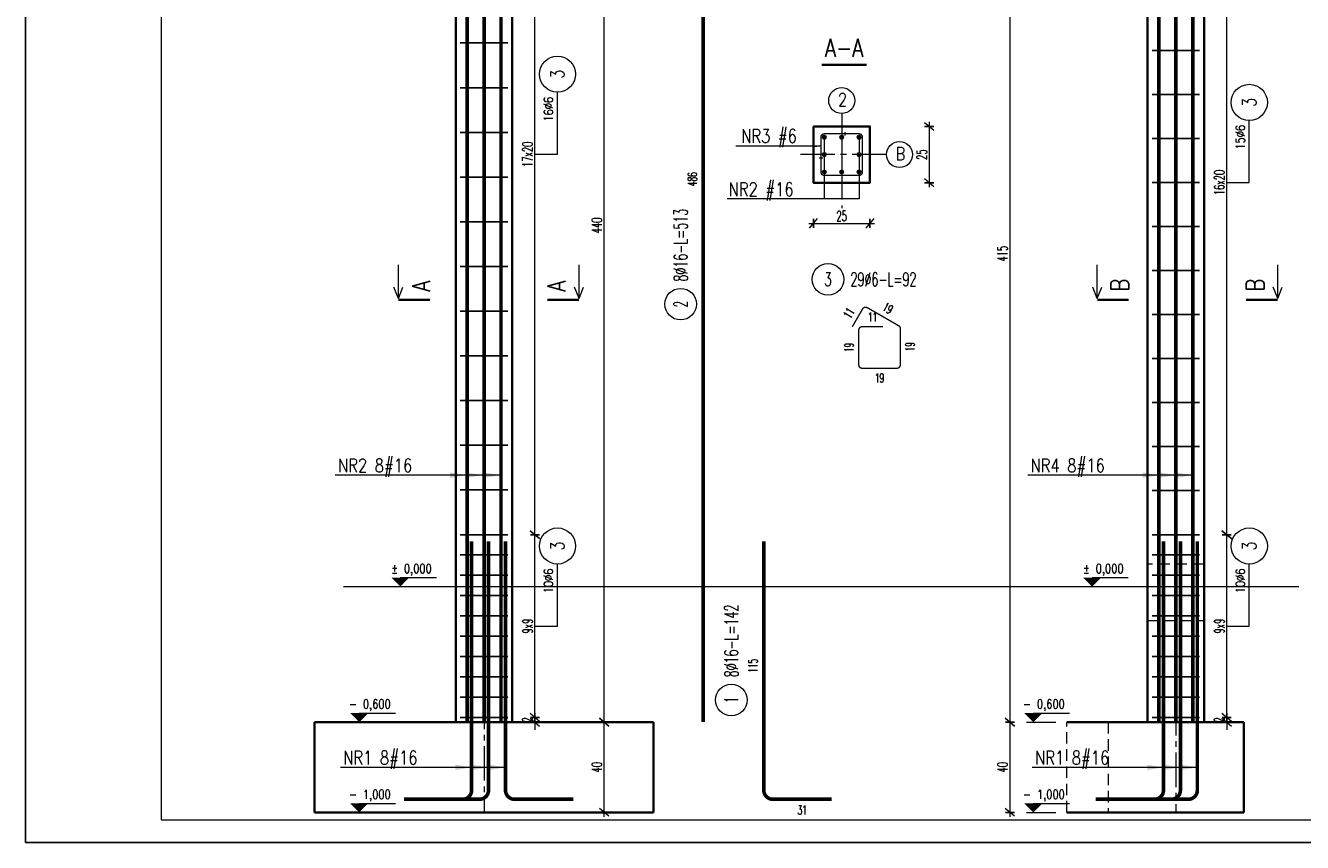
# Model space of a CAD drawing. Header units: centimetres. Extents: x 125945 to 146944, y 20629 to 31773.
# Tile 42 of 80: x 141065 to 141631, y 20629 to 20991. Entities that reach past the tile are written whole.
import ezdxf
from ezdxf.enums import TextEntityAlignment as Align

# ---------------------------------------------------------------- set-up
doc = ezdxf.new("R2010")
doc.units = ezdxf.units.CM
doc.linetypes.add('CENTER2', pattern=[28.575, 19.05, -3.175, 3.175, -3.175])
doc.linetypes.add('HIDDEN', pattern=[9.525, 6.35, -3.175])
for name, color, linetype, lineweight in [('e-cad_cienkie', 88, 'Continuous', 15), ('e-cad_opisy', 7, 'Continuous', 15), ('e-cad_osie', 172, 'CENTER2', 9), ('e-cad_ukryte', 1, 'HIDDEN', 15), ('e-cad_wymiary', 66, 'Continuous', 15), ('e-cad_wypelnienia', 254, 'Continuous', 9), ('K-FUNDAMENTY', 44, 'Continuous', 35), ('K-ŻELBET', 204, 'Continuous', 35), ('K-ŻELBET NIEWIDOCZNY', 9, 'HIDDEN', 20)]:
    doc.layers.add(name, color=color, linetype=linetype, lineweight=lineweight)
for name, color, linetype in [('e-cad_prety_przekroj', 4, 'Continuous'), ('e-cad_prety_widok', 3, 'Continuous'), ('e-cad_strzemiona', 3, 'Continuous')]:
    doc.layers.add(name, color=color, linetype=linetype)
doc.styles.add('e-cad_1', font='simplex.shx', dxfattribs={"width": 0.6})
doc.styles.add('e-cad_2', font='simplex.shx', dxfattribs={"width": 0.8})
doc.styles.add('simpl', font='simplex.shx', dxfattribs={"width": 0.6})
doc.dimstyles.new('1_10', dxfattribs={"dimtxt": 2.75, "dimasz": 2, "dimexe": 1.25, "dimexo": 0, "dimgap": 0.8, "dimtad": 1, "dimdec": 1, "dimrnd": 0.5, "dimdsep": 46, "dimtxsty": 'e-cad_1', "dimblk": 'OBLIQUE', "dimcen": 0, "dimdle": 1, "dimclrd": 256, "dimclre": 256, "dimclrt": 256, "dimadec": 0, "dimazin": 0, "dimtfac": 1, "dimtdec": 1, "dimtix": 1, "dimtmove": 2, "dimatfit": 3, "dimfxl": 1.25, "dimfxlon": 1, "dimtfill": 1, "dimtfillclr": 256, "dimlwd": 9, "dimarcsym": 0})
doc.dimstyles.new('e-cad_1_20_[cm]', dxfattribs={"dimscale": 2, "dimtxt": 2.25, "dimasz": 1.75, "dimexe": 1, "dimexo": 0, "dimgap": 0.5, "dimtad": 1, "dimdec": 1, "dimrnd": 0.5, "dimdsep": 46, "dimtxsty": 'simpl', "dimblk": 'OBLIQUE', "dimcen": 0, "dimdle": 1, "dimclrd": 256, "dimclre": 256, "dimclrt": 256, "dimadec": 0, "dimazin": 0, "dimtfac": 1, "dimtdec": 1, "dimtix": 1, "dimtmove": 2, "dimatfit": 3, "dimldrblk": 'OBLIQUE', "dimfxl": 1, "dimfxlon": 1, "dimlwd": -1, "dimarcsym": 0})

# ---------------------------------------------------------------- blocks, each defined once
blk = doc.blocks.new('_Oblique')
at = {"color": 0, "linetype": 'ByBlock', "lineweight": -2}
blk.add_line((0.5, 0.6), (-0.5, -0.6), dxfattribs=at)
blk = doc.blocks.new('*D4242')
at = {"layer": 'Defpoints', "color": 0}
for p in [(141278.75, 20684.28), (141278.75, 20682.28), (141290.75, 20682.28)]:
    blk.add_point(p, dxfattribs=at)
at = {"layer": 'e-cad_wymiary', "ltscale": 0.8}
for p, q in [((141290.75, 20684.28), (141290.75, 20687.78)), ((141290.75, 20686.28), (141290.75, 20680.28)), ((141290.75, 20682.28), (141290.75, 20678.78))]:
    blk.add_line(p, q, dxfattribs=at)
at = {"layer": 'e-cad_wymiary', "lineweight": -2, "ltscale": 0.8}
for p, q in [((141288.75, 20684.28), (141292.75, 20684.28)), ((141288.75, 20682.28), (141292.75, 20682.28))]:
    blk.add_line(p, q, dxfattribs=at)
at = {"layer": 'e-cad_wymiary', "xscale": 3.5, "yscale": 3.5, "zscale": 3.5}
for p, rotation in [((141290.75, 20684.28), 270), ((141290.75, 20682.28), 90)]:
    blk.add_blockref('_Oblique', p, dxfattribs=dict(at, rotation=rotation))
at = {"layer": 'e-cad_wymiary', "ltscale": 0.8, "insert": (141287.5, 20683.28), "char_height": 4.5, "attachment_point": 5, "rotation": 90, "style": 'simpl'}
blk.add_mtext('2', dxfattribs=at)
blk = doc.blocks.new('*D4243')
at = {"layer": 'Defpoints', "color": 0}
for p in [(141278.75, 20765.28), (141290.75, 20765.28), (141278.75, 20684.28)]:
    blk.add_point(p, dxfattribs=at)
at = {"layer": 'e-cad_wymiary', "ltscale": 0.8}
blk.add_line((141290.75, 20682.28), (141290.75, 20767.28), dxfattribs=at)
at = {"layer": 'e-cad_wymiary', "lineweight": -2, "ltscale": 0.8}
for p, q in [((141288.75, 20765.28), (141292.75, 20765.28)), ((141288.75, 20684.28), (141292.75, 20684.28))]:
    blk.add_line(p, q, dxfattribs=at)
at = {"layer": 'e-cad_wymiary', "xscale": 3.5, "yscale": 3.5, "zscale": 3.5}
for p, rotation in [((141290.75, 20765.28), 90), ((141290.75, 20684.28), 270)]:
    blk.add_blockref('_Oblique', p, dxfattribs=dict(at, rotation=rotation))
at = {"layer": 'e-cad_wymiary', "ltscale": 0.8, "insert": (141287.5, 20724.78), "char_height": 4.5, "attachment_point": 5, "rotation": 90, "style": 'simpl'}
blk.add_mtext('9x9', dxfattribs=at)
blk = doc.blocks.new('e-cad_ZelbetOpisNiezliczalny_1P')
at = {"layer": 'e-cad_cienkie'}
blk.add_circle((4, 0), 4, dxfattribs=at)
at = {"layer": 'e-cad_opisy', "ltscale": 0.04, "style": 'e-cad_1', "width": 0.8}
for tag, p in [('OPIS', (-1, 1)), ('UWAGI', (-1, -3))]:
    blk.add_attdef(tag, text='', height=2, dxfattribs=at).set_placement(p, align=Align.RIGHT)
blk.add_attdef('NR', text='', height=3, dxfattribs=at).set_placement((4, 0), align=Align.MIDDLE_CENTER)
blk = doc.blocks.new('*D4244')
at = {"layer": 'Defpoints', "color": 0}
for p in [(141278.75, 21102.24), (141290.75, 21102.24), (141278.75, 20765.28)]:
    blk.add_point(p, dxfattribs=at)
at = {"layer": 'e-cad_wymiary', "lineweight": -2, "ltscale": 0.8}
for p, q in [((141288.75, 21102.24), (141292.75, 21102.24)), ((141288.75, 20765.28), (141292.75, 20765.28))]:
    blk.add_line(p, q, dxfattribs=at)
at = {"layer": 'e-cad_wymiary', "ltscale": 0.8}
blk.add_line((141290.75, 20763.28), (141290.75, 21104.24), dxfattribs=at)
at = {"layer": 'e-cad_wymiary', "xscale": 3.5, "yscale": 3.5, "zscale": 3.5}
for p, rotation in [((141290.75, 21102.24), 90), ((141290.75, 20765.28), 270)]:
    blk.add_blockref('_Oblique', p, dxfattribs=dict(at, rotation=rotation))
at = {"layer": 'e-cad_wymiary', "ltscale": 0.8, "insert": (141287.5, 20933.76), "char_height": 4.5, "attachment_point": 5, "rotation": 90, "style": 'simpl'}
blk.add_mtext('17x20', dxfattribs=at)
blk = doc.blocks.new('*D4247')
at = {"layer": 'Defpoints', "color": 0}
for p in [(141585, 20684.28), (141585, 20682.28), (141597, 20682.28)]:
    blk.add_point(p, dxfattribs=at)
at = {"layer": 'e-cad_wymiary', "ltscale": 0.8}
for p, q in [((141597, 20684.28), (141597, 20687.78)), ((141597, 20686.28), (141597, 20680.28)), ((141597, 20682.28), (141597, 20678.78))]:
    blk.add_line(p, q, dxfattribs=at)
at = {"layer": 'e-cad_wymiary', "lineweight": -2, "ltscale": 0.8}
for p, q in [((141595, 20684.28), (141599, 20684.28)), ((141595, 20682.28), (141599, 20682.28))]:
    blk.add_line(p, q, dxfattribs=at)
at = {"layer": 'e-cad_wymiary', "xscale": 3.5, "yscale": 3.5, "zscale": 3.5}
for p, rotation in [((141597, 20684.28), 269.9996440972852), ((141597, 20682.28), 89.9996440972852)]:
    blk.add_blockref('_Oblique', p, dxfattribs=dict(at, rotation=rotation))
at = {"layer": 'e-cad_wymiary', "ltscale": 0.8, "insert": (141593.75, 20683.28), "char_height": 4.5, "attachment_point": 5, "rotation": 89.9996, "style": 'simpl'}
blk.add_mtext('2', dxfattribs=at)
blk = doc.blocks.new('*D4248')
at = {"layer": 'Defpoints', "color": 0}
for p in [(141585, 20765.28), (141597, 20765.28), (141585, 20684.28)]:
    blk.add_point(p, dxfattribs=at)
at = {"layer": 'e-cad_wymiary', "ltscale": 0.8}
blk.add_line((141597, 20682.28), (141597, 20767.28), dxfattribs=at)
at = {"layer": 'e-cad_wymiary', "lineweight": -2, "ltscale": 0.8}
for p, q in [((141595, 20765.28), (141599, 20765.28)), ((141595, 20684.28), (141599, 20684.28))]:
    blk.add_line(p, q, dxfattribs=at)
at = {"layer": 'e-cad_wymiary', "xscale": 3.5, "yscale": 3.5, "zscale": 3.5}
for p, rotation in [((141597, 20765.28), 89.9996440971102), ((141597, 20684.28), 269.9996440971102)]:
    blk.add_blockref('_Oblique', p, dxfattribs=dict(at, rotation=rotation))
at = {"layer": 'e-cad_wymiary', "ltscale": 0.8, "insert": (141593.75, 20724.78), "char_height": 4.5, "attachment_point": 5, "rotation": 89.9996, "style": 'simpl'}
blk.add_mtext('9x9', dxfattribs=at)
blk = doc.blocks.new('*D4249')
at = {"layer": 'Defpoints', "color": 0}
for p in [(141585, 21077.28), (141597, 21077.28), (141585, 20765.28)]:
    blk.add_point(p, dxfattribs=at)
at = {"layer": 'e-cad_wymiary', "ltscale": 0.8}
blk.add_line((141597, 20763.28), (141597, 21079.28), dxfattribs=at)
at = {"layer": 'e-cad_wymiary', "lineweight": -2, "ltscale": 0.8}
for p, q in [((141595, 21077.28), (141599, 21077.28)), ((141595, 20765.28), (141599, 20765.28))]:
    blk.add_line(p, q, dxfattribs=at)
at = {"layer": 'e-cad_wymiary', "xscale": 3.5, "yscale": 3.5, "zscale": 3.5}
for p, rotation in [((141597, 21077.28), 90.00009453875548), ((141597, 20765.28), 270.0000945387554)]:
    blk.add_blockref('_Oblique', p, dxfattribs=dict(at, rotation=rotation))
at = {"layer": 'e-cad_wymiary', "ltscale": 0.8, "insert": (141593.75, 20921.28), "char_height": 4.5, "attachment_point": 5, "rotation": 90.0001, "style": 'simpl'}
blk.add_mtext('16x20', dxfattribs=at)
blk = doc.blocks.new('e-cad_przekroj_1_1_P')
at = {"const_width": 0.5}
blk.add_lwpolyline([(0, 0), (0, 7)], dxfattribs=at)
for points in [[(0.25, 7), (2.75, 8)], [(0.25, 7), (7.75, 7)], [(0.25, 7), (2.75, 6)]]:
    blk.add_lwpolyline(points)
at = {"style": 'e-cad_1', "width": 0.8}
blk.add_attdef('SYMBOL', (1.75, 0), '', height=4, dxfattribs=at)
blk = doc.blocks.new('e-cad_przekroj_1_2_P')
at = {"const_width": 0.5}
blk.add_lwpolyline([(0, 0), (0, -7)], dxfattribs=at)
for points in [[(0.25, -7), (2.75, -6)], [(0.25, -7), (7.75, -7)], [(0.25, -7), (2.75, -8)]]:
    blk.add_lwpolyline(points)
at = {"style": 'e-cad_1', "width": 0.8}
blk.add_attdef('SYMBOL', (1.75, -4), '', height=4, dxfattribs=at)
blk = doc.blocks.new('e-cad_przekroj_nazwa_1')
at = {"const_width": 0.5}
blk.add_lwpolyline([(5, 0), (-5, 0)], dxfattribs=at)
at = {"style": 'e-cad_1', "width": 0.8}
blk.add_attdef('SYMBOL', text='', height=4, dxfattribs=at).set_placement((0, 1.75), align=Align.CENTER)
blk = doc.blocks.new('*D4252')
at = {"layer": 'Defpoints', "color": 0}
for p in [(141439.06, 20946.14), (141439.06, 20921.14), (141465.28, 20921.14)]:
    blk.add_point(p, dxfattribs=at)
at = {"layer": 'e-cad_wymiary', "ltscale": 0.8}
blk.add_line((141465.28, 20948.14), (141465.28, 20919.14), dxfattribs=at)
at = {"layer": 'e-cad_wymiary', "lineweight": -2, "ltscale": 0.8}
for p, q in [((141463.28, 20946.14), (141467.28, 20946.14)), ((141463.28, 20921.14), (141467.28, 20921.14))]:
    blk.add_line(p, q, dxfattribs=at)
at = {"layer": 'e-cad_wymiary', "xscale": 3.5, "yscale": 3.5, "zscale": 3.5}
for p, rotation in [((141465.28, 20946.14), 90), ((141465.28, 20921.14), 270)]:
    blk.add_blockref('_Oblique', p, dxfattribs=dict(at, rotation=rotation))
at = {"layer": 'e-cad_wymiary', "ltscale": 0.8, "insert": (141462.03, 20933.64), "char_height": 4.5, "attachment_point": 5, "rotation": 90, "style": 'simpl'}
blk.add_mtext('25', dxfattribs=at)
blk = doc.blocks.new('*D4253')
at = {"layer": 'Defpoints', "color": 0}
for p in [(141414.06, 20921.14), (141439.06, 20921.14), (141439.06, 20903.19)]:
    blk.add_point(p, dxfattribs=at)
at = {"layer": 'e-cad_wymiary', "ltscale": 0.8}
blk.add_line((141412.06, 20903.19), (141441.06, 20903.19), dxfattribs=at)
at = {"layer": 'e-cad_wymiary', "lineweight": -2, "ltscale": 0.8}
for p, q in [((141414.06, 20905.19), (141414.06, 20901.19)), ((141439.06, 20905.19), (141439.06, 20901.19))]:
    blk.add_line(p, q, dxfattribs=at)
at = {"layer": 'e-cad_wymiary', "xscale": 3.5, "yscale": 3.5, "zscale": 3.5, "rotation": 180}
blk.add_blockref('_Oblique', (141414.06, 20903.19), dxfattribs=at)
at = {"layer": 'e-cad_wymiary', "xscale": 3.5, "yscale": 3.5, "zscale": 3.5}
blk.add_blockref('_Oblique', (141439.06, 20903.19), dxfattribs=at)
at = {"layer": 'e-cad_wymiary', "ltscale": 0.8, "insert": (141426.56, 20906.44), "char_height": 4.5, "attachment_point": 5, "style": 'simpl'}
blk.add_mtext('25', dxfattribs=at)
blk = doc.blocks.new('e-cad_kota_2')
blk.add_line((0, 2), (8, 2))
blk.add_lwpolyline([(0, 0, 0, 4, 0), (0, 2, 4, 4, 0)], format="xyseb")
at = {"style": 'e-cad_1', "width": 0.8}
blk.add_attdef('ZNAK', text='', height=2, dxfattribs=at).set_placement((-0.5, 3), align=Align.RIGHT)
blk.add_attdef('RZEDNA', (0.8, 3), '', height=2, dxfattribs=at)
blk = doc.blocks.new('*D4256')
at = {"layer": 'Defpoints', "color": 0}
for p in [(141317.25, 20682.28), (141321.42, 20682.28), (141317.25, 20642.28)]:
    blk.add_point(p, dxfattribs=at)
at = {"layer": 'e-cad_wymiary', "lineweight": -2, "ltscale": 0.8}
for p, q in [((141319.42, 20682.28), (141323.42, 20682.28)), ((141319.42, 20642.28), (141323.42, 20642.28))]:
    blk.add_line(p, q, dxfattribs=at)
at = {"layer": 'e-cad_wymiary', "ltscale": 0.8}
blk.add_line((141321.42, 20640.28), (141321.42, 20684.28), dxfattribs=at)
at = {"layer": 'e-cad_wymiary', "xscale": 3.5, "yscale": 3.5, "zscale": 3.5}
for p, rotation in [((141321.42, 20682.28), 90), ((141321.42, 20642.28), 270)]:
    blk.add_blockref('_Oblique', p, dxfattribs=dict(at, rotation=rotation))
at = {"layer": 'e-cad_wymiary', "ltscale": 0.8, "insert": (141318.17, 20662.28), "char_height": 4.5, "attachment_point": 5, "rotation": 90, "style": 'simpl'}
blk.add_mtext('40', dxfattribs=at)
blk = doc.blocks.new('*D4257')
at = {"layer": 'Defpoints', "color": 0}
for p in [(141321.42, 21122.24), (141321.42, 21122.24), (141317.25, 20682.28)]:
    blk.add_point(p, dxfattribs=at)
at = {"layer": 'e-cad_wymiary', "ltscale": 0.8}
blk.add_line((141321.42, 20680.28), (141321.42, 21124.24), dxfattribs=at)
at = {"layer": 'e-cad_wymiary', "lineweight": -2, "ltscale": 0.8}
for p, q in [((141321.42, 21122.24), (141323.42, 21122.24)), ((141319.42, 20682.28), (141323.42, 20682.28))]:
    blk.add_line(p, q, dxfattribs=at)
at = {"layer": 'e-cad_wymiary', "xscale": 3.5, "yscale": 3.5, "zscale": 3.5}
for p, rotation in [((141321.42, 21122.24), 90), ((141321.42, 20682.28), 270)]:
    blk.add_blockref('_Oblique', p, dxfattribs=dict(at, rotation=rotation))
at = {"layer": 'e-cad_wymiary', "ltscale": 0.8, "insert": (141318.17, 20902.26), "char_height": 4.5, "attachment_point": 5, "rotation": 90, "style": 'simpl'}
blk.add_mtext('440', dxfattribs=at)
blk = doc.blocks.new('*D4261')
at = {"layer": 'Defpoints', "color": 0}
for p in [(141562, 21097.28), (141501.01, 20682.28), (141562, 20682.28)]:
    blk.add_point(p, dxfattribs=at)
at = {"layer": 'e-cad_wymiary', "lineweight": -2, "ltscale": 0.8}
for p, q in [((141503.01, 21097.28), (141499.01, 21097.28)), ((141503.01, 20682.28), (141499.01, 20682.28))]:
    blk.add_line(p, q, dxfattribs=at)
at = {"layer": 'e-cad_wymiary', "ltscale": 0.8}
blk.add_line((141501.01, 21099.28), (141501.01, 20680.28), dxfattribs=at)
at = {"layer": 'e-cad_wymiary', "xscale": 3.5, "yscale": 3.5, "zscale": 3.5}
for p, rotation in [((141501.01, 21097.28), 90), ((141501.01, 20682.28), 270)]:
    blk.add_blockref('_Oblique', p, dxfattribs=dict(at, rotation=rotation))
at = {"layer": 'e-cad_wymiary', "ltscale": 0.8, "insert": (141497.76, 20889.78), "char_height": 4.5, "attachment_point": 5, "rotation": 90, "style": 'simpl'}
blk.add_mtext('415', dxfattribs=at)
blk = doc.blocks.new('*D4262')
at = {"layer": 'Defpoints', "color": 0}
for p in [(141562, 20682.28), (141501.01, 20642.28), (141544.5, 20642.28)]:
    blk.add_point(p, dxfattribs=at)
at = {"layer": 'e-cad_wymiary', "lineweight": -2, "ltscale": 0.8}
for p, q in [((141503.01, 20682.28), (141499.01, 20682.28)), ((141503.01, 20642.28), (141499.01, 20642.28))]:
    blk.add_line(p, q, dxfattribs=at)
at = {"layer": 'e-cad_wymiary', "ltscale": 0.8}
blk.add_line((141501.01, 20684.28), (141501.01, 20640.28), dxfattribs=at)
at = {"layer": 'e-cad_wymiary', "xscale": 3.5, "yscale": 3.5, "zscale": 3.5}
for p, rotation in [((141501.01, 20682.28), 90), ((141501.01, 20642.28), 270)]:
    blk.add_blockref('_Oblique', p, dxfattribs=dict(at, rotation=rotation))
at = {"layer": 'e-cad_wymiary', "ltscale": 0.8, "insert": (141497.76, 20662.28), "char_height": 4.5, "attachment_point": 5, "rotation": 90, "style": 'simpl'}
blk.add_mtext('40', dxfattribs=at)
blk = doc.blocks.new('e-cad_ZelbetOpis_7')
blk.add_circle((5, 5), 3.5)
at = {"layer": 'e-cad_opisy', "style": 'e-cad_1', "width": 0.6}
blk.add_attdef('NR', text='', height=3, dxfattribs=at).set_placement((5, 3.5), align=Align.CENTER)
for tag, p in [('OPIS_1', (10, 3.5)), ('UWAGI', (10, -6))]:
    blk.add_attdef(tag, p, '', height=3, dxfattribs=at)
at = {"layer": 'e-cad_opisy', "style": 'e-cad_1', "width": 0.6, "flags": 1}
for tag, p in [('SREDNICA', (25, 8)), ('SZT', (25, 7)), ('GATUNEK_STALI', (25, 6.5)), ('OPIS_2', (25, 5.5)), ('DLUGOSC', (25, 7.5)), ('KLASA_STALI', (25, 6)), ('A', (30, 6.5)), ('C', (30, 5.5)), ('KOD', (30, 8)), ('HAK_1', (30, 7.5)), ('HAK_2', (30, 7)), ('B', (30, 6)), ('D', (30, 5)), ('E', (30, 4.5)), ('F', (30, 4)), ('R', (30, 3.5)), ('HAK_1_DLUGOSC', (30, 3)), ('HAK_2_DLUGOSC', (30, 2.5)), ('KIERUNEK', (30, 2))]:
    blk.add_attdef(tag, p, '', height=0.3, dxfattribs=at)

msp = doc.modelspace()

# ---------------------------------------------------------------- hatches: boundary and pattern name
at = {"layer": 'e-cad_prety_przekroj', "ltscale": 0.8}
h = msp.add_hatch(color=256, dxfattribs=at)
edge = h.paths.add_edge_path()
edge.add_arc((141418.86, 20941.34), 0.8, 0, 360)
h = msp.add_hatch(color=256, dxfattribs=at)
edge = h.paths.add_edge_path()
edge.add_arc((141426.56, 20941.34), 0.8, 0, 360)
h = msp.add_hatch(color=256, dxfattribs=at)
edge = h.paths.add_edge_path()
edge.add_arc((141434.26, 20941.34), 0.8, 0, 360)
h = msp.add_hatch(color=256, dxfattribs=at)
edge = h.paths.add_edge_path()
edge.add_arc((141418.86, 20933.64), 0.8, 0, 360, ccw=False)
h = msp.add_hatch(color=256, dxfattribs=at)
edge = h.paths.add_edge_path()
edge.add_arc((141434.26, 20933.64), 0.8, 0, 360, ccw=False)
h = msp.add_hatch(color=256, dxfattribs=at)
edge = h.paths.add_edge_path()
edge.add_arc((141418.86, 20925.94), 0.8, 0, 360, ccw=False)
h = msp.add_hatch(color=256, dxfattribs=at)
edge = h.paths.add_edge_path()
edge.add_arc((141426.56, 20925.94), 0.8, 0, 360, ccw=False)
h = msp.add_hatch(color=256, dxfattribs=at)
edge = h.paths.add_edge_path()
edge.add_arc((141434.26, 20925.94), 0.8, 0, 360, ccw=False)

# ---------------------------------------------------------------- linework, layer by layer
at = {"layer": 'Defpoints'}
msp.add_lwpolyline([(141065.29, 20628.94), (142005.29, 20628.94), (142005.29, 21222.94), (141065.29, 21222.94)], close=True, dxfattribs=at)
at = {"layer": 'e-cad_cienkie', "ltscale": 0.8}
for p, q in [((141428.06, 20942.04), (141428.06, 20943.64)), ((141416.56, 20932.14), (141418.16, 20932.14)), ((141228.17, 20742.28), (141241.17, 20742.28)), ((141534.41, 20742.28), (141547.41, 20742.28)), ((141210.02, 20682.28), (141223.02, 20682.28)), ((141508.39, 20682.28), (141521.39, 20682.28)), ((141210.02, 20642.28), (141223.02, 20642.28)), ((141508.39, 20642.28), (141521.39, 20642.28))]:
    msp.add_line(p, q, dxfattribs=at)
at = {"layer": 'e-cad_cienkie', "ltscale": 1.2}
for p, q in [((141275.45, 20791.64), (141202.4, 20791.64)), ((141582, 20791.64), (141508.95, 20791.64)), ((141277.75, 20662.2), (141204.7, 20662.2)), ((141584, 20662.2), (141510.95, 20662.2))]:
    msp.add_line(p, q, dxfattribs=at)
at = {"layer": 'e-cad_cienkie'}
msp.add_lwpolyline([(141125.29, 20638.94), (141995.29, 20638.94), (141995.29, 21212.94), (141125.29, 21212.94)], close=True, dxfattribs=at)
at = {"layer": 'e-cad_cienkie', "ltscale": 0.8}
for points in [[(141300.75, 20933.76), (141300.75, 20961.25)], [(141607, 20921.28), (141607, 20948.76)], [(141418.86, 20941.34), (141418.86, 20913.97)], [(141426.56, 20941.34), (141426.56, 20913.97)], [(141434.26, 20941.34), (141434.26, 20913.97)], [(141434.26, 20913.97), (141375.88, 20913.97)], [(141300.75, 20724.78), (141300.75, 20752.26)], [(141607, 20724.78), (141607, 20752.26)]]:
    msp.add_lwpolyline(points, dxfattribs=at)
at = {"layer": 'e-cad_cienkie', "lineweight": -2, "ltscale": 1.2}
for points in [[(141253.25, 20792.84), (141260.45, 20791.64), (141253.25, 20790.44)], [(141260.75, 20792.84), (141267.95, 20791.64), (141260.75, 20790.44)], [(141268.25, 20792.84), (141275.45, 20791.64), (141268.25, 20790.44)], [(141559.8, 20792.84), (141567, 20791.64), (141559.8, 20790.44)], [(141567.3, 20792.84), (141574.5, 20791.64), (141567.3, 20790.44)], [(141574.8, 20792.84), (141582, 20791.64), (141574.8, 20790.44)], [(141255.55, 20663.4), (141262.75, 20662.2), (141255.55, 20661)], [(141263.05, 20663.4), (141270.25, 20662.2), (141263.05, 20661)], [(141270.55, 20663.4), (141277.75, 20662.2), (141270.55, 20661)], [(141561.8, 20663.4), (141569, 20662.2), (141561.8, 20661)], [(141569.3, 20663.4), (141576.5, 20662.2), (141569.3, 20661)], [(141576.8, 20663.4), (141584, 20662.2), (141576.8, 20661)]]:
    msp.add_solid(points, dxfattribs=at)
at = {"layer": 'e-cad_opisy'}
for centre in [(141426.56, 20957.56), (141452.16, 20933.64)]:
    msp.add_circle(centre, 5.76, dxfattribs=at)
at = {"layer": 'e-cad_osie', "ltscale": 0.8}
for p, q in [((141574.5, 21194.51), (141574.5, 20642.28)), ((141268.25, 21174.49), (141268.25, 20642.28)), ((141426.56, 20951.8), (141426.56, 20909.91))]:
    msp.add_line(p, q, dxfattribs=at)
msp.add_lwpolyline([(141446.4, 20933.64), (141407.03, 20933.64)], dxfattribs=at)
at = {"layer": 'e-cad_prety_przekroj', "ltscale": 0.8}
for centre in [(141418.86, 20941.34), (141426.56, 20941.34), (141434.26, 20941.34), (141418.86, 20933.64), (141434.26, 20933.64), (141418.86, 20925.94), (141426.56, 20925.94), (141434.26, 20925.94)]:
    msp.add_circle(centre, 0.8, dxfattribs=at)
at = {"layer": 'e-cad_prety_widok', "color": 1, "ltscale": 0.8}
for points in [[(141567, 20682.28, 1.6, 1.6, 0), (141567, 21177.28, 1.6, 1.6, 0)], [(141574.5, 20682.28, 1.6, 1.6, 0), (141574.5, 21177.28, 1.6, 1.6, 0)], [(141582, 20682.28, 1.6, 1.6, 0), (141582, 21177.28, 1.6, 1.6, 0)], [(141260.75, 20682.28, 1.6, 1.6, 0), (141260.75, 21163.24, 1.6, 1.6, 0.414214), (141256.75, 21167.24, 1.6, 1.6, 0), (141230.75, 21167.24, 0, 0, 0)], [(141268.25, 20682.28, 1.6, 1.6, 0), (141268.25, 21163.24, 1.6, 1.6, 0.414214), (141264.25, 21167.24, 1.6, 1.6, 0), (141238.25, 21167.24, 0, 0, 0)], [(141275.75, 20682.28, 1.6, 1.6, 0), (141275.75, 21163.24, 1.6, 1.6, -0.414214), (141279.75, 21167.24, 1.6, 1.6, 0), (141305.75, 21167.24, 0, 0, 0)], [(141365.27, 20682.28, 1.6, 1.6, 0), (141365.27, 21163.24, 1.6, 1.6, -0.414214), (141369.27, 21167.24, 1.6, 1.6, 0), (141395.27, 21167.24, 0, 0, 0)], [(141262.75, 20762.28, 1.6, 1.6, 0), (141262.75, 20652.08, 1.6, 1.6, -0.414214), (141258.75, 20648.08, 1.6, 1.6, 0), (141232.75, 20648.08, 0, 0, 0)], [(141270.25, 20762.28, 1.6, 1.6, 0), (141270.25, 20652.08, 1.6, 1.6, -0.414214), (141266.25, 20648.08, 1.6, 1.6, 0), (141240.25, 20648.08, 0, 0, 0)], [(141277.75, 20762.28, 1.6, 1.6, 0), (141277.75, 20652.08, 1.6, 1.6, 0.414214), (141281.75, 20648.08, 1.6, 1.6, 0), (141307.75, 20648.08, 0, 0, 0)], [(141392.09, 20762.28, 1.6, 1.6, 0), (141392.09, 20652.08, 1.6, 1.6, 0.414214), (141396.09, 20648.08, 1.6, 1.6, 0), (141422.09, 20648.08, 0, 0, 0)], [(141569, 20762.28, 1.6, 1.6, 0), (141569, 20652.08, 1.6, 1.6, -0.414214), (141565, 20648.08, 1.6, 1.6, 0), (141539, 20648.08, 0, 0, 0)], [(141576.5, 20762.28, 1.6, 1.6, 0), (141576.5, 20652.08, 1.6, 1.6, -0.414214), (141572.5, 20648.08, 1.6, 1.6, 0), (141546.5, 20648.08, 0, 0, 0)], [(141584, 20762.28, 1.6, 1.6, 0), (141584, 20652.08, 1.6, 1.6, -0.414214), (141580, 20648.08, 1.6, 1.6, 0), (141554, 20648.08, 0, 0, 0)]]:
    msp.add_lwpolyline(points, format="xyseb", dxfattribs=at)
at = {"layer": 'e-cad_strzemiona', "ltscale": 0.8}
for points in [[(141278.75, 20983.08), (141257.75, 20983.08)], [(141585, 20979.78), (141564, 20979.78)], [(141278.75, 20963.28), (141257.75, 20963.28)], [(141585, 20960.28), (141564, 20960.28)], [(141278.75, 20943.48), (141257.75, 20943.48)], [(141585, 20940.78), (141564, 20940.78)], [(141278.75, 20923.68), (141257.75, 20923.68)], [(141585, 20921.28), (141564, 20921.28)], [(141278.75, 20903.88), (141257.75, 20903.88)], [(141585, 20901.78), (141564, 20901.78)], [(141278.75, 20884.08), (141257.75, 20884.08)], [(141585, 20882.28), (141564, 20882.28)], [(141278.75, 20864.28), (141257.75, 20864.28)], [(141585, 20862.78), (141564, 20862.78)], [(141278.75, 20844.48), (141257.75, 20844.48)], [(141585, 20843.28), (141564, 20843.28)], [(141278.75, 20824.68), (141257.75, 20824.68)], [(141585, 20823.78), (141564, 20823.78)], [(141278.75, 20804.88), (141257.75, 20804.88)], [(141585, 20804.28), (141564, 20804.28)], [(141278.75, 20785.08), (141257.75, 20785.08)], [(141585, 20784.78), (141564, 20784.78)], [(141278.75, 20765.28), (141257.75, 20765.28)], [(141585, 20765.28), (141564, 20765.28)], [(141278.75, 20756.28), (141257.75, 20756.28)], [(141585, 20756.28), (141564, 20756.28)], [(141278.75, 20747.28), (141257.75, 20747.28)], [(141585, 20747.28), (141564, 20747.28)], [(141278.75, 20738.28), (141257.75, 20738.28)], [(141585, 20738.28), (141564, 20738.28)], [(141278.75, 20729.28), (141257.75, 20729.28)], [(141585, 20729.28), (141564, 20729.28)], [(141278.75, 20720.28), (141257.75, 20720.28)], [(141585, 20720.28), (141564, 20720.28)], [(141278.75, 20711.28), (141257.75, 20711.28)], [(141585, 20711.28), (141564, 20711.28)], [(141278.75, 20702.28), (141257.75, 20702.28)], [(141585, 20702.28), (141564, 20702.28)], [(141278.75, 20693.28), (141257.75, 20693.28)], [(141585, 20693.28), (141564, 20693.28)], [(141278.75, 20684.28), (141257.75, 20684.28)], [(141585, 20684.28), (141564, 20684.28)]]:
    msp.add_lwpolyline(points, dxfattribs=at)
for points in [[(141428.06, 20942.84, 0.6, 0.6, 0), (141418.86, 20942.84, 0.6, 0.6, 0.414214), (141417.36, 20941.34, 0.6, 0.6, 0), (141417.36, 20925.94, 0.6, 0.6, 0.414214), (141418.86, 20924.44, 0.6, 0.6, 0), (141434.26, 20924.44, 0.6, 0.6, 0.414214), (141435.76, 20925.94, 0.6, 0.6, 0), (141435.76, 20941.34, 0.6, 0.6, 0.414214), (141434.26, 20942.84, 0.6, 0.6, 0), (141418.86, 20942.84, 0.6, 0.6, 0.414214), (141417.36, 20941.34, 0.6, 0.6, 0), (141417.36, 20932.14, 0, 0, 0)], [(141444.82, 20857.4, 0.6, 0.6, 0), (141435.62, 20857.4, 0.6, 0.6, 0.414214), (141434.12, 20855.9, 0.6, 0.6, 0), (141434.12, 20840.5, 0.6, 0.6, 0.414214), (141435.62, 20839, 0.6, 0.6, 0), (141451.02, 20839, 0.6, 0.6, 0.414214), (141452.52, 20840.5, 0.6, 0.6, 0), (141452.52, 20856.54, 0.6, 0.6, 0.267949), (141451.77, 20857.84, 0.6, 0.6, 0), (141437.88, 20865.85, 0.6, 0.6, 0.414214), (141435.83, 20865.3, 0.6, 0.6, 0), (141431.23, 20857.34, 0, 0, 0)]]:
    msp.add_lwpolyline(points, format="xyseb", dxfattribs=at)
at = {"layer": 'e-cad_ukryte', "ltscale": 0.8}
msp.add_line((141526.29, 20642.28), (141526.29, 20682.28), dxfattribs=at)
at = {"layer": 'e-cad_wypelnienia', "ltscale": 0.8}
msp.add_lwpolyline([(141206.08, 20742.28), (141628.89, 20742.28)], dxfattribs=at)
at = {"layer": 'K-FUNDAMENTY', "ltscale": 0.8}
for p, q in [((141193.25, 20682.28), (141343.25, 20682.28)), ((141193.25, 20682.28), (141193.25, 20642.28)), ((141343.25, 20682.28), (141343.25, 20642.28)), ((141526.29, 20682.28), (141604.5, 20682.28)), ((141604.5, 20682.28), (141604.5, 20642.28)), ((141193.25, 20642.28), (141343.25, 20642.28)), ((141526.29, 20642.28), (141604.5, 20642.28))]:
    msp.add_line(p, q, dxfattribs=at)
at = {"layer": 'K-ŻELBET', "ltscale": 0.8}
for p, q in [((141255.75, 20682.28), (141255.75, 21122.24)), ((141280.75, 21122.24), (141280.75, 20682.28)), ((141587, 20682.28), (141587, 21112.28))]:
    msp.add_line(p, q, dxfattribs=at)
for points in [[(141562, 20682.28), (141562, 21097.28)], [(141414.06, 20946.14), (141439.06, 20946.14), (141439.06, 20921.14), (141414.06, 20921.14), (141414.06, 20946.14)]]:
    msp.add_lwpolyline(points, dxfattribs=at)
at = {"layer": 'K-ŻELBET NIEWIDOCZNY', "ltscale": 0.8}
msp.add_line((141544.5, 20682.28), (141544.5, 20642.28), dxfattribs=at)
msp.add_lwpolyline([(141562, 20752.28), (141562, 20727.28), (141587, 20727.28), (141587, 20752.28)], close=True, dxfattribs=at)

# ---------------------------------------------------------------- block references
at = {"layer": 'e-cad_opisy', "ltscale": 0.8, "xscale": 2, "yscale": 2, "zscale": 2}
for name, p, values in [('e-cad_przekroj_nazwa_1', (141427.63, 20973.37), {'SYMBOL': 'A-A'}), ('e-cad_kota_2', (141231.17, 20742.28), {'RZEDNA': '0,000', 'ZNAK': '%%p'}), ('e-cad_kota_2', (141537.41, 20742.28), {'RZEDNA': '0,000', 'ZNAK': '%%p'}), ('e-cad_kota_2', (141213.02, 20682.28), {'RZEDNA': '0,600', 'ZNAK': '-'}), ('e-cad_kota_2', (141511.39, 20682.28), {'RZEDNA': '0,600', 'ZNAK': '-'}), ('e-cad_kota_2', (141213.02, 20642.28), {'RZEDNA': '1,000', 'ZNAK': '-'}), ('e-cad_kota_2', (141511.39, 20642.28), {'RZEDNA': '1,000', 'ZNAK': '-'})]:
    msp.add_blockref(name, p, dxfattribs=at).add_auto_attribs(values)
for name, p, rotation, values in [('e-cad_ZelbetOpisNiezliczalny_1P', (141300.75, 20961.25), 90, {'OPIS': '16%%c6', 'NR': '3'}), ('e-cad_ZelbetOpisNiezliczalny_1P', (141607, 20948.76), 89.99967017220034, {'OPIS': '15%%c6', 'NR': '3'}), ('e-cad_przekroj_1_1_P', (141244.37, 20869.36), 90, {'SYMBOL': 'A'}), ('e-cad_przekroj_1_2_P', (141296.3, 20869.36), 90, {'SYMBOL': 'A'}), ('e-cad_przekroj_1_1_P', (141553.66, 20869.36), 90, {'SYMBOL': 'B'}), ('e-cad_przekroj_1_2_P', (141605.59, 20869.36), 90, {'SYMBOL': 'B'}), ('e-cad_ZelbetOpisNiezliczalny_1P', (141300.75, 20752.26), 90, {'OPIS': '10%%c6', 'NR': '3'}), ('e-cad_ZelbetOpisNiezliczalny_1P', (141607, 20752.26), 89.99967017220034, {'OPIS': '10%%c6', 'NR': '3'})]:
    msp.add_blockref(name, p, dxfattribs=dict(at, rotation=rotation)).add_auto_attribs(values)
at = {"layer": 'e-cad_opisy', "ltscale": 0.8}
ref = msp.add_blockref('e-cad_ZelbetOpis_7', (141365.27, 20857.39), dxfattribs=dict(at, xscale=2, yscale=2, zscale=2, rotation=90))
ref.add_attrib('OPIS_1', '8%%c16-L=513', (141358.27, 20877.39), dxfattribs={"height": 6, "rotation": 90, "style": 'e-cad_1', "width": 0.6})
ref.add_attrib('NR', '2', dxfattribs={"height": 6, "rotation": 90, "style": 'e-cad_1', "width": 0.6}).set_placement((141358.27, 20867.39), align=Align.CENTER)
ref = msp.add_blockref('e-cad_ZelbetOpis_7', (141410.48, 20868.39), dxfattribs=dict(at, xscale=2, yscale=2, zscale=2))
ref.add_attrib('OPIS_1', '29%%c6-L=92', (141430.48, 20875.39), dxfattribs={"height": 6, "style": 'e-cad_1', "width": 0.6})
ref.add_attrib('NR', '3', dxfattribs={"height": 6, "style": 'e-cad_1', "width": 0.6}).set_placement((141420.48, 20875.39), align=Align.CENTER)
ref = msp.add_blockref('e-cad_ZelbetOpis_7', (141387.72, 20682.08), dxfattribs=dict(at, xscale=2, yscale=2, zscale=2, rotation=90))
ref.add_attrib('OPIS_1', '8%%c16-L=142', (141380.72, 20702.08), dxfattribs={"height": 6, "rotation": 90, "style": 'e-cad_1', "width": 0.6})
ref.add_attrib('NR', '1', dxfattribs={"height": 6, "rotation": 90, "style": 'e-cad_1', "width": 0.6}).set_placement((141380.72, 20692.08), align=Align.CENTER)

# ---------------------------------------------------------------- texts
at = {"layer": 'e-cad_opisy', "ltscale": 2, "style": 'e-cad_2', "width": 0.8}
for s, p in [('2', (141424.93, 20955.04)), ('B', (141450.53, 20931.12))]:
    msp.add_text(s, height=5.76, dxfattribs=at).set_placement(p)
at = {"layer": 'e-cad_opisy', "ltscale": 1.2, "style": 'e-cad_1', "width": 0.8}
for s, p in [('NR3 #6', (141382.06, 20938.86)), ('NR2 #16', (141376.5, 20915.27)), ('NR2 8#16', (141203.59, 20792.94)), ('NR4 8#16', (141510.14, 20792.94)), ('NR1 8#16', (141205.89, 20663.5)), ('NR1 8#16', (141512.14, 20663.5))]:
    msp.add_text(s, height=6, dxfattribs=at).set_placement(p)
at = {"layer": 'e-cad_opisy', "ltscale": 0.8, "style": 'e-cad_1', "width": 0.6}
for s, rotation, p in [('486', 90, (141360.47, 20922.76)), ('11', 60, (141429.81, 20863.47)), ('19', 330, (141446.98, 20865.57)), ('19', 90, (141429.82, 20848.2)), ('19', 90, (141456.82, 20848.52)), ('115', 90, (141387.29, 20707.18))]:
    msp.add_text(s, height=4, rotation=rotation, dxfattribs=at).set_placement(p, align=Align.MIDDLE_CENTER)
for s, p in [('11', (141440.22, 20861.7)), ('19', (141443.32, 20834.7)), ('31', (141409.09, 20643.28))]:
    msp.add_text(s, height=4, dxfattribs=at).set_placement(p, align=Align.MIDDLE_CENTER)

# ---------------------------------------------------------------- dimensions: what is measured, and where the dimension line sits
at = {"layer": 'e-cad_wymiary', "ltscale": 0.8}
for base, p1, p2, picture, middle in [((141321.42, 21122.24), (141317.25, 20682.28), (141321.42, 21122.24), '*D4257', (141318.17, 20902.26)), ((141501.01, 20682.28), (141562, 21097.28), (141562, 20682.28), '*D4261', (141497.76, 20889.78)), ((141465.28, 20921.14), (141439.06, 20946.14), (141439.06, 20921.14), '*D4252', (141462.03, 20933.64)), ((141321.42, 20682.28), (141317.25, 20642.28), (141317.25, 20682.28), '*D4256', (141318.17, 20662.28)), ((141501.01, 20642.28), (141562, 20682.28), (141544.5, 20642.28), '*D4262', (141497.76, 20662.28))]:
    dim = msp.add_linear_dim(base=base, p1=p1, p2=p2, angle=90, dimstyle='e-cad_1_20_[cm]', dxfattribs=at)
    dim.commit()
    dim.dimension.update_dxf_attribs({"geometry": picture, "text_midpoint": middle})
for p1, p2, text, picture, middle in [((141278.75, 20765.28), (141278.75, 21102.24), '17x20', '*D4244', (141287.5, 20933.76)), ((141585, 20765.28), (141585, 21077.28), '16x20', '*D4249', (141593.75, 20921.28)), ((141278.75, 20684.28), (141278.75, 20765.28), '9x9', '*D4243', (141287.5, 20724.78)), ((141585, 20684.28), (141585, 20765.28), '9x9', '*D4248', (141593.75, 20724.78))]:
    dim = msp.add_aligned_dim(p1=p1, p2=p2, distance=-12, text=text, dimstyle='e-cad_1_20_[cm]', dxfattribs=at)
    dim.commit()
    dim.dimension.update_dxf_attribs({"geometry": picture, "text_midpoint": middle})
dim = msp.add_linear_dim(base=(141439.06, 20903.19), p1=(141414.06, 20921.14), p2=(141439.06, 20921.14), dimstyle='e-cad_1_20_[cm]', dxfattribs=at)
dim.commit()
dim.dimension.update_dxf_attribs({"geometry": '*D4253', "text_midpoint": (141426.56, 20906.44)})
for p1, p2, picture, middle in [((141278.75, 20684.28), (141278.75, 20682.28), '*D4242', (141287.5, 20683.28)), ((141585, 20684.28), (141585, 20682.28), '*D4247', (141593.75, 20683.28))]:
    dim = msp.add_aligned_dim(p1=p1, p2=p2, distance=12, dimstyle='e-cad_1_20_[cm]', dxfattribs=at)
    dim.commit()
    dim.dimension.update_dxf_attribs({"geometry": picture, "text_midpoint": middle})

# ---------------------------------------------------------------- leaders
at = {"layer": 'e-cad_cienkie', "ltscale": 0.8}
for points, dimstyle, override in [([(141417.31, 20937.34), (141379.76, 20937.34)], '1_10', {"dimasz": 3}), ([(141290.75, 20933.76), (141300.75, 20933.76)], 'e-cad_1_20_[cm]', {"dimldrblk": 'None'}), ([(141597, 20921.28), (141607, 20921.28)], 'e-cad_1_20_[cm]', {"dimldrblk": 'None'}), ([(141290.75, 20724.78), (141300.75, 20724.78)], 'e-cad_1_20_[cm]', {"dimldrblk": 'None'}), ([(141597, 20724.78), (141607, 20724.78)], 'e-cad_1_20_[cm]', {"dimldrblk": 'None'})]:
    msp.add_leader(points, dimstyle=dimstyle, override=override, dxfattribs=at)

doc.saveas('drawing.dxf')
